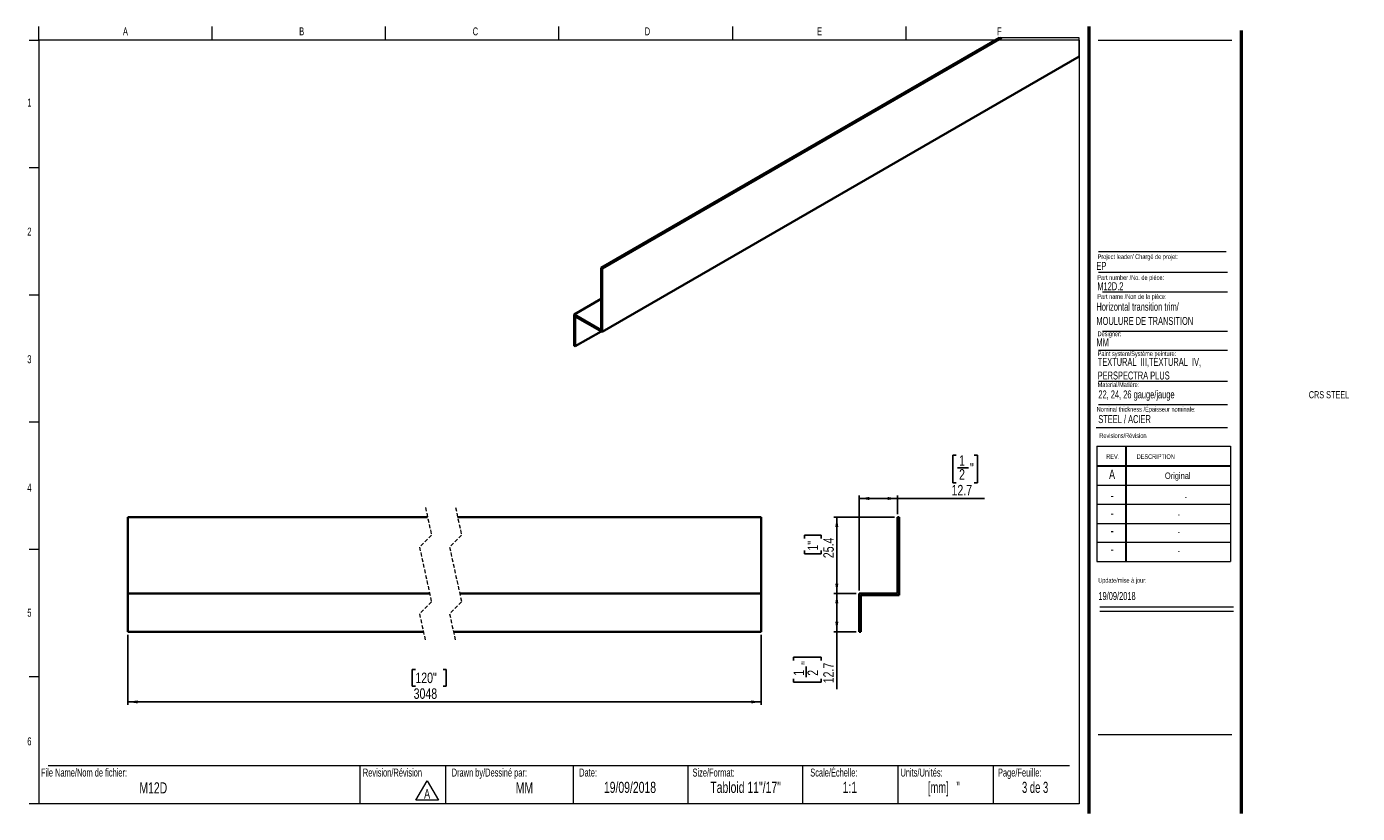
# Model space of a CAD drawing. Header units: millimetres. Extents: x 12 to 455, y 10 to 272.
import ezdxf

# ---------------------------------------------------------------- set-up
doc = ezdxf.new("R2010")
doc.units = ezdxf.units.MM
doc.linetypes.add('HIDDEN', pattern=[1.905, 1.27, -0.635])
doc.layers.add('FORMAT', color=7, linetype='Continuous')
doc.styles.add('SLDTEXTSTYLE0', font='TXT', dxfattribs={"width": 0.7})
doc.styles.add('SLDTEXTSTYLE1', font='TXT', dxfattribs={"width": 0.633333})
doc.styles.add('SLDTEXTSTYLE2', font='TXT', dxfattribs={"width": 0.625})
doc.styles.add('SLDTEXTSTYLE3', font='TXT', dxfattribs={"width": 0.75})
doc.dimstyles.new('SLDDIMSTYLE0', dxfattribs={"dimtxt": 3.5, "dimasz": 3.302, "dimexe": 0, "dimexo": 0.0625, "dimgap": 0.875, "dimtad": 1, "dimdec": 1, "dimrnd": 1e-09, "dimzin": 12, "dimdsep": 46, "dimtxsty": 'SLDTEXTSTYLE3', "dimsah": 1, "dimcen": 0.09, "dimadec": 0, "dimazin": 3, "dimtfac": 1, "dimtdec": 1, "dimtofl": 0, "dimtmove": 0, "dimatfit": 3, "dimfxl": 1, "dimfrac": 2, "dimtolj": 1, "dimtzin": 12, "dimarcsym": 0})

# ---------------------------------------------------------------- blocks, each defined once
blk = doc.blocks.new('SW_NOTE_4')
at = {"color": 0, "linetype": 'Continuous', "lineweight": 0}
for p, q in [((-2.51, 0.35), (1.23, 6.83)), ((1.23, 6.83), (4.98, 0.35)), ((4.98, 0.35), (-2.51, 0.35))]:
    blk.add_line(p, q, dxfattribs=at)
at = {"color": 0, "linetype": 'Continuous', "lineweight": 0, "insert": (1.24, 4.09), "char_height": 3.17, "attachment_point": 2, "style": 'SLDTEXTSTYLE0'}
blk.add_mtext('A', dxfattribs=at)
blk = doc.blocks.new('SW_NOTE_5')
at = {"layer": 'FORMAT', "color": 0, "char_height": 2.6458, "attachment_point": 1, "style": 'SLDTEXTSTYLE0'}
for s, insert in [('TEXTURAL  III,TEXTURAL  IV,', (0, 3.41)), ('PERSPECTRA PLUS', (0, -1.12))]:
    blk.add_mtext(s, dxfattribs=dict(at, insert=insert))
blk = doc.blocks.new('_D')
at = {"layer": 'FORMAT'}
for p, q in [((300.55, 108.48), (280.37, 108.48)), ((281.37, 108.48), (281.37, 83.08)), ((270.57, 101.39), (270.57, 102.46)), ((270.57, 102.46), (276.13, 102.46)), ((276.13, 102.46), (276.13, 101.39)), ((270.57, 97.37), (270.57, 96.3)), ((270.57, 96.3), (276.13, 96.3)), ((276.13, 96.3), (276.13, 97.37)), ((287.85, 83.08), (280.37, 83.08))]:
    blk.add_line(p, q, dxfattribs=at)
for points in [[(281.37, 108.48), (280.86, 105.18), (281.88, 105.18)], [(281.37, 83.08), (281.88, 86.38), (280.86, 86.38)]]:
    blk.add_solid(points, dxfattribs=at)
at = {"layer": 'FORMAT', "char_height": 3.5, "attachment_point": 1, "rotation": 90, "style": 'SLDTEXTSTYLE3'}
for s, insert in [('1"', (271.62, 97.37)), ('25.4', (276.86, 94.85))]:
    blk.add_mtext(s, dxfattribs=dict(at, insert=insert))
blk = doc.blocks.new('_D_1')
at = {"layer": 'FORMAT'}
for p, q in [((321.02, 129.08), (319.95, 129.08)), ((319.95, 129.08), (319.95, 119.93)), ((327.1, 129.08), (328.17, 129.08)), ((328.17, 129.08), (328.17, 119.93)), ((321.53, 124.86), (325.14, 124.86)), ((319.95, 119.93), (321.02, 119.93)), ((328.17, 119.93), (327.1, 119.93)), ((288.85, 84.08), (288.85, 115.69)), ((301.55, 109.48), (301.55, 115.69)), ((301.55, 114.69), (288.85, 114.69)), ((301.55, 114.69), (330.53, 114.69))]:
    blk.add_line(p, q, dxfattribs=at)
for points in [[(288.85, 114.69), (292.15, 114.18), (292.15, 115.2)], [(301.55, 114.69), (298.25, 115.2), (298.25, 114.18)]]:
    blk.add_solid(points, dxfattribs=at)
at = {"layer": 'FORMAT', "char_height": 3.5, "attachment_point": 1, "style": 'SLDTEXTSTYLE3'}
for s, insert in [('1', (322.04, 129.07)), ('2', (322.04, 124.44)), ('"', (325.66, 126.51)), ('12.7', (319.53, 119.2))]:
    blk.add_mtext(s, dxfattribs=dict(at, insert=insert))
blk = doc.blocks.new('_D_2')
at = {"layer": 'FORMAT'}
for p, q in [((287.85, 83.08), (280.37, 83.08)), ((281.37, 83.08), (281.37, 70.38)), ((287.85, 70.38), (280.37, 70.38)), ((281.37, 70.38), (281.37, 51.29)), ((266.98, 60.8), (266.98, 61.87)), ((266.98, 61.87), (276.13, 61.87)), ((271.2, 55.23), (271.2, 58.84)), ((276.13, 61.87), (276.13, 60.8)), ((266.98, 54.72), (266.98, 53.65)), ((266.98, 53.65), (276.13, 53.65)), ((276.13, 53.65), (276.13, 54.72))]:
    blk.add_line(p, q, dxfattribs=at)
for points in [[(281.37, 83.08), (280.86, 79.78), (281.88, 79.78)], [(281.37, 70.38), (281.88, 73.68), (280.86, 73.68)]]:
    blk.add_solid(points, dxfattribs=at)
at = {"layer": 'FORMAT', "char_height": 3.5, "attachment_point": 1, "rotation": 90, "style": 'SLDTEXTSTYLE3'}
for s, insert in [('12.7', (276.86, 53.23)), ('1', (266.99, 55.74)), ('"', (269.55, 59.36)), ('2', (271.62, 55.74))]:
    blk.add_mtext(s, dxfattribs=dict(at, insert=insert))
blk = doc.blocks.new('_D_3')
at = {"layer": 'FORMAT'}
for p, q in [((45.48, 69.38), (45.48, 46.03)), ((256.19, 69.38), (256.19, 46.03)), ((141.18, 57.83), (140.11, 57.83)), ((140.11, 57.83), (140.11, 52.27)), ((150.38, 57.83), (151.45, 57.83)), ((151.45, 57.83), (151.45, 52.27)), ((140.11, 52.27), (141.18, 52.27)), ((151.45, 52.27), (150.38, 52.27)), ((45.48, 47.03), (256.19, 47.03))]:
    blk.add_line(p, q, dxfattribs=at)
for points in [[(45.48, 47.03), (48.79, 46.53), (48.79, 47.54)], [(256.19, 47.03), (252.89, 47.54), (252.89, 46.53)]]:
    blk.add_solid(points, dxfattribs=at)
at = {"layer": 'FORMAT', "char_height": 3.5, "attachment_point": 1, "style": 'SLDTEXTSTYLE3'}
for s, insert in [('120"', (141.18, 56.78)), ('3048', (140.61, 51.55))]:
    blk.add_mtext(s, dxfattribs=dict(at, insert=insert))

msp = doc.modelspace()

# ---------------------------------------------------------------- linework, layer by layer
at = {"color": 7, "linetype": 'Continuous', "lineweight": 18}
for p, q in [((15.91, 267.13), (15.91, 271.63)), ((73.59, 267.13), (73.59, 271.63)), ((131.27, 267.13), (131.27, 271.63)), ((188.94, 267.13), (188.94, 271.63)), ((246.62, 271.63), (246.62, 267.13)), ((304.3, 271.63), (304.3, 267.13)), ((12.73, 267.13), (15.91, 267.13)), ((361.98, 267.13), (15.91, 267.13)), ((15.91, 267.13), (15.91, 13.13)), ((361.98, 267.13), (361.98, 13.13)), ((368.33, 267.13), (412.78, 267.13)), ((12.73, 224.8), (15.91, 224.8)), ((368.43, 189.98), (411.3, 189.98)), ((12.73, 182.47), (15.91, 182.47)), ((369.77, 183.46), (411.3, 183.46)), ((369.77, 170.37), (411.3, 170.37)), ((368.43, 164.02), (411.3, 164.02)), ((368.43, 153.75), (411.3, 153.75)), ((368.43, 145.93), (411.3, 145.93)), ((12.73, 140.13), (15.91, 140.13)), ((367.68, 138.35), (411.3, 138.35)), ((367.82, 132.05), (412.27, 132.05)), ((367.82, 132.05), (367.82, 93.69)), ((377.35, 132.05), (377.35, 93.69)), ((377.6, 132.05), (377.6, 93.69)), ((412.27, 132.05), (412.27, 93.69)), ((367.82, 125.7), (412.27, 125.7)), ((367.82, 125.44), (412.27, 125.44)), ((367.82, 119.09), (412.27, 119.09)), ((412.27, 112.74), (367.82, 112.74)), ((367.82, 106.39), (412.27, 106.39)), ((12.73, 97.8), (15.91, 97.8)), ((412.27, 100.04), (367.82, 100.04)), ((367.82, 93.69), (412.27, 93.69)), ((368.85, 78.6), (413.3, 78.6)), ((368.85, 77.18), (413.3, 77.18)), ((12.73, 55.47), (15.91, 55.47)), ((19.08, 25.83), (358.81, 25.83)), ((122.72, 25.83), (122.72, 13.13)), ((151.23, 25.83), (151.23, 13.13)), ((193.71, 25.83), (193.71, 13.13)), ((231.81, 25.83), (231.81, 13.13)), ((269.91, 25.83), (269.91, 13.13)), ((301.66, 25.83), (301.66, 13.13)), ((333.41, 25.83), (333.41, 13.13)), ((15.91, 13.13), (12.73, 13.13)), ((361.98, 13.13), (15.91, 13.13))]:
    msp.add_line(p, q, dxfattribs=at)
at = {"color": 7, "linetype": 'Continuous', "lineweight": 50}
for p, q in [((365.16, 271.63), (365.16, 9.96)), ((415.96, 9.96), (415.96, 270.31))]:
    msp.add_line(p, q, dxfattribs=at)
at = {"color": 7, "linetype": 'Continuous', "lineweight": 35}
for p, q in [((335.48, 267.92), (203, 191.44)), ((336.2, 267.92), (203.36, 191.23)), ((361.99, 261.66), (203.36, 170.08)), ((203.36, 191.23), (203, 191.44)), ((203, 191.44), (203, 170.7)), ((203.36, 191.23), (203.36, 170.08)), ((203, 181.07), (194.02, 175.88)), ((194.02, 175.88), (194.02, 165.51)), ((203, 170.7), (194.02, 175.88)), ((203.36, 170.08), (194.38, 175.26)), ((194.38, 175.26), (194.38, 165.31)), ((203, 170.28), (194.38, 165.31)), ((194.02, 165.51), (194.38, 165.31)), ((45.48, 108.48), (145.24, 108.48)), ((45.48, 108.48), (45.48, 83.08)), ((155.24, 108.48), (256.19, 108.48)), ((256.19, 108.48), (256.19, 83.08)), ((302.06, 108.48), (301.55, 108.48)), ((301.55, 108.48), (301.55, 83.08)), ((302.06, 108.48), (302.06, 82.57)), ((45.48, 83.08), (45.48, 70.38)), ((45.48, 83.08), (145.93, 83.08)), ((155.93, 83.08), (256.19, 83.08)), ((256.19, 83.08), (256.19, 70.38)), ((301.55, 83.08), (288.85, 83.08)), ((288.85, 83.08), (288.85, 70.38)), ((302.06, 82.57), (289.36, 82.57)), ((289.36, 82.57), (289.36, 70.38)), ((45.48, 70.38), (143.84, 70.38)), ((153.84, 70.38), (256.19, 70.38)), ((288.85, 70.38), (289.36, 70.38))]:
    msp.add_line(p, q, dxfattribs=at)
at = {"color": 7, "linetype": 'HIDDEN', "lineweight": 18}
for p, q in [((144.54, 111.66), (146.54, 102.54)), ((154.54, 111.66), (156.54, 102.54)), ((146.54, 102.54), (142.54, 98.54)), ((156.54, 102.54), (152.54, 98.54)), ((142.54, 98.54), (146.54, 80.32)), ((152.54, 98.54), (156.54, 80.32)), ((146.54, 80.32), (142.54, 76.32)), ((156.54, 80.32), (152.54, 76.32)), ((142.54, 76.32), (144.54, 67.21)), ((152.54, 76.32), (154.54, 67.21))]:
    msp.add_line(p, q, dxfattribs=at)
at = {"color": 7, "linetype": 'Continuous', "lineweight": 18, "flags": 128}
msp.add_lwpolyline([(361.99, 261.66), (361.99, 267.92), (336.2, 267.92), (335.48, 267.92)], dxfattribs=at)
at = {"layer": 'FORMAT', "color": 250, "lineweight": 18, "true_color": 0x454545}
msp.add_line((368.43, 196.79), (410.86, 196.79), dxfattribs=at)
at = {"layer": 'FORMAT', "lineweight": 18}
msp.add_line((368.33, 36.23), (412.78, 36.23), dxfattribs=at)

# ---------------------------------------------------------------- block references
at = {"color": 7, "linetype": 'Continuous', "lineweight": 0}
msp.add_blockref('SW_NOTE_4', (143.84, 13.97), dxfattribs=at)
at = {"layer": 'FORMAT'}
msp.add_blockref('SW_NOTE_5', (368.14, 158.04), dxfattribs=at)

# ---------------------------------------------------------------- texts
at = {"color": 7, "linetype": 'Continuous', "lineweight": 0}
for s, insert, char_height, attachment_point, style in [('A', (44.74, 271.37), 2.65, 2, 'SLDTEXTSTYLE0'), ('B', (103.37, 271.37), 2.65, 2, 'SLDTEXTSTYLE0'), ('C', (161.14, 271.37), 2.65, 2, 'SLDTEXTSTYLE0'), ('D', (218.38, 271.37), 2.65, 2, 'SLDTEXTSTYLE0'), ('E', (275.66, 271.37), 2.65, 2, 'SLDTEXTSTYLE0'), ('F', (335.47, 271.37), 2.65, 2, 'SLDTEXTSTYLE0'), ('1', (12.79, 247.7), 2.65, 2, 'SLDTEXTSTYLE0'), ('2', (12.79, 204.77), 2.65, 2, 'SLDTEXTSTYLE0'), ('Project leader/ Chargé de projet:', (368.12, 195.91), 1.5875, 1, 'SLDTEXTSTYLE0'), ('EP', (367.72, 193.36), 2.646, 1, 'SLDTEXTSTYLE0'), ('Part number /No. de pièce:', (368.03, 188.96), 1.5875, 1, 'SLDTEXTSTYLE0'), ('M12D.2', (368.03, 186.6), 2.646, 1, 'SLDTEXTSTYLE0'), ('Designer:', (368.12, 170.25), 1.587, 1, 'SLDTEXTSTYLE0'), ('MM', (367.72, 167.93), 2.646, 1, 'SLDTEXTSTYLE0'), ('Paint system/Système peinture:', (368.14, 163.64), 1.5875, 1, 'SLDTEXTSTYLE0'), ('3', (12.79, 162.33), 2.65, 2, 'SLDTEXTSTYLE0'), ('CRS STEEL', (438.35, 150.39), 2.381, 1, 'SLDTEXTSTYLE0'), ('Nominal thickness /Épaisseur nominale:', (367.8, 145.17), 1.5875, 1, 'SLDTEXTSTYLE0'), ('STEEL / ACIER', (368.35, 142.41), 2.6458, 1, 'SLDTEXTSTYLE0'), ('Revisions/Révision', (368.7, 136.38), 1.5875, 1, 'SLDTEXTSTYLE0'), ('REV.', (371, 129.42), 1.587, 1, 'SLDTEXTSTYLE0'), ('DESCRIPTION', (381.11, 129.42), 1.5875, 1, 'SLDTEXTSTYLE0'), ('A', (372.92, 124.31), 3.17, 2, 'SLDTEXTSTYLE0'), ('4', (12.79, 119.6), 2.65, 2, 'SLDTEXTSTYLE0'), ('Original', (394.77, 123.33), 2.117, 2, 'SLDTEXTSTYLE0'), ('-', (372.96, 117.28), 3.17, 2, 'SLDTEXTSTYLE0'), ('-', (397.44, 116.3), 2.12, 2, 'SLDTEXTSTYLE0'), ('-', (372.96, 111.46), 3.17, 2, 'SLDTEXTSTYLE0'), ('-', (395.11, 110.47), 2.12, 2, 'SLDTEXTSTYLE0'), ('-', (372.96, 105.59), 3.17, 2, 'SLDTEXTSTYLE0'), ('-', (395.11, 104.6), 2.12, 2, 'SLDTEXTSTYLE0'), ('-', (372.96, 99.42), 3.17, 2, 'SLDTEXTSTYLE0'), ('-', (395.11, 98.44), 2.12, 2, 'SLDTEXTSTYLE0'), ('Update/mise à jour:', (368.32, 88.26), 1.5875, 1, 'SLDTEXTSTYLE0'), ('19/09/2018', (368.37, 83.57), 2.646, 1, 'SLDTEXTSTYLE0'), ('5', (12.79, 78.02), 2.65, 2, 'SLDTEXTSTYLE0'), ('6', (12.79, 35.25), 2.65, 2, 'SLDTEXTSTYLE0'), ('File Name/Nom de fichier:', (16.64, 24.86), 2.6458, 1, 'SLDTEXTSTYLE0'), ('Revision/Révision', (123.7, 24.86), 2.6458, 1, 'SLDTEXTSTYLE0'), ('Drawn by/Dessiné par:', (153.25, 24.86), 2.6458, 1, 'SLDTEXTSTYLE0'), ('Date:', (195.67, 24.86), 2.646, 1, 'SLDTEXTSTYLE0'), ('Size/Format:', (233.36, 24.86), 2.6458, 1, 'SLDTEXTSTYLE0'), ('Scale/Échelle:', (272.53, 24.86), 2.6458, 1, 'SLDTEXTSTYLE0'), ('Units/Unités:', (302.54, 24.86), 2.6458, 1, 'SLDTEXTSTYLE0'), ('Page/Feuille:', (334.98, 24.86), 2.6458, 1, 'SLDTEXTSTYLE0'), ('M12D', (54, 20.3), 3.704, 2, 'SLDTEXTSTYLE0'), ('MM', (177.45, 20.3), 3.704, 2, 'SLDTEXTSTYLE0'), ('19/09/2018', (212.57, 20.47), 3.704, 2, 'SLDTEXTSTYLE0'), ('Tabloid 11"/17"', (251.03, 20.47), 3.7042, 2, 'SLDTEXTSTYLE0'), ('1:1', (285.69, 20.47), 3.704, 2, 'SLDTEXTSTYLE0'), ('[mm]   "', (316.97, 20.47), 3.704, 2, 'SLDTEXTSTYLE2'), ('3 de 3', (347.33, 20.47), 3.704, 2, 'SLDTEXTSTYLE1')]:
    msp.add_mtext(s, dxfattribs=dict(at, insert=insert, char_height=char_height, attachment_point=attachment_point, style=style))
at = {"layer": 'FORMAT', "attachment_point": 1, "style": 'SLDTEXTSTYLE0'}
for s, insert, char_height in [('Part name /Non de la pièce:', (368.03, 182.64), 1.5875), ('Horizontal transition trim/', (367.72, 179.79), 2.6458), ('MOULURE DE TRANSITION', (367.72, 175.06), 2.6458), ('Material/Matière:', (368.14, 153.34), 1.5875), ('22, 24, 26 gauge/jauge', (368.38, 150.63), 2.6458)]:
    msp.add_mtext(s, dxfattribs=dict(at, insert=insert, char_height=char_height))

# ---------------------------------------------------------------- dimensions: what is measured, and where the dimension line sits
at = {"layer": 'FORMAT'}
dim = msp.add_linear_dim(base=(288.85, 114.69), p1=(301.55, 108.48), p2=(288.85, 83.08), dimstyle='SLDDIMSTYLE0', dxfattribs=at)
dim.commit()
dim.dimension.update_dxf_attribs({"geometry": '_D_1', "text_midpoint": (324.06, 114.69), "dimtype": 160})
for base, p1, p2, picture, middle in [((281.37, 83.08), (301.55, 108.48), (288.85, 83.08), '_D', (281.37, 99.38)), ((281.37, 70.38), (288.85, 83.08), (288.85, 70.38), '_D_2', (281.37, 57.76))]:
    dim = msp.add_linear_dim(base=base, p1=p1, p2=p2, angle=90, dimstyle='SLDDIMSTYLE0', dxfattribs=at)
    dim.commit()
    dim.dimension.update_dxf_attribs({"geometry": picture, "text_midpoint": middle, "dimtype": 160})
dim = msp.add_linear_dim(base=(256.19, 47.03), p1=(45.48, 70.38), p2=(256.19, 70.38), text='3048', dimstyle='SLDDIMSTYLE0', dxfattribs=at)
dim.commit()
dim.dimension.update_dxf_attribs({"geometry": '_D_3', "text_midpoint": (145.78, 47.03), "dimtype": 160})

doc.saveas('drawing.dxf')
